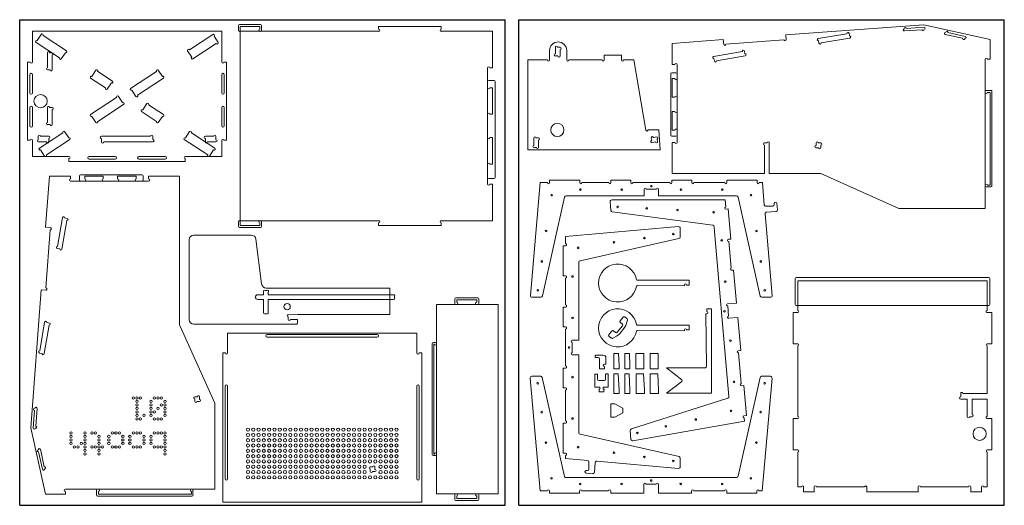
# Model space of a CAD drawing. Header units: millimetres. Extents: x 216 to 3309, y 98 to 1624.
import ezdxf

# ---------------------------------------------------------------- set-up
doc = ezdxf.new("R2010")
doc.units = ezdxf.units.MM
doc.layers.add('TOP-CUT-OUTSIDE_18MM', color=220, linetype='Continuous')

msp = doc.modelspace()

# ---------------------------------------------------------------- linework, layer by layer
at = {"color": 60, "linetype": 'Continuous', "lineweight": 0}
for p, q in [((907, 1608.6), (972.8, 1608.6)), ((271.6, 1558.1), (284.4, 1577.6)), ((749.6, 1529.3), (823.2, 1577.6)), ((903.7, 1590.6), (903.7, 1605.3)), ((972.8, 1587.3), (907, 1587.3)), ((976.2, 1605.3), (976.2, 1590.6)), ((341.6, 1504.2), (267.9, 1552.5)), ((289.9, 1574), (363.6, 1525.7)), ((834.1, 1548.9), (760.4, 1500.6)), ((826.9, 1572.1), (839.7, 1552.5)), ((359.9, 1520.1), (347.1, 1500.6)), ((756.8, 1506.2), (744, 1525.7)), ((455.8, 1465.2), (443, 1445.7)), ((508.1, 1430.9), (461.4, 1461.5)), ((646.2, 1461.5), (564.7, 1408)), ((664.6, 1445.7), (651.8, 1465.2)), ((2261.2, 1454), (2261.2, 1260.9)), ((2277.8, 1457.3), (2264.5, 1457.3)), ((2281.1, 1260.9), (2281.1, 1454)), ((439.3, 1440.1), (486, 1409.5)), ((491.6, 1405.8), (504.4, 1425.3)), ((586.7, 1386.6), (668.2, 1440.1)), ((1686.1, 1429.5), (1686.1, 1128.4)), ((1706.3, 1432.8), (1689.5, 1432.8)), ((1709.6, 1128.4), (1709.6, 1429.5)), ((568.3, 1402.5), (581.1, 1382.9)), ((3249.1, 1398.6), (3249.1, 1102)), ((3267, 1401.9), (3252.4, 1401.9)), ((3270.3, 1102), (3270.3, 1398.6)), ((520.9, 1379.3), (439.3, 1325.8)), ((539.2, 1363.4), (526.4, 1382.9)), ((461.4, 1304.4), (542.9, 1357.9)), ((599.5, 1335), (646.2, 1304.4)), ((616, 1360.1), (603.2, 1340.6)), ((668.2, 1325.8), (621.5, 1356.4)), ((443, 1320.2), (455.8, 1300.7)), ((651.8, 1300.7), (664.6, 1320.2)), ((352, 1268.5), (278.4, 1220.2)), ((370.4, 1252.7), (357.6, 1272.2)), ((737.2, 1252.7), (750, 1272.2)), ((755.6, 1268.5), (829.2, 1220.2)), ((300.4, 1198.8), (374, 1247.1)), ((807.2, 1198.8), (733.5, 1247.1)), ((2264.5, 1257.6), (2277.8, 1257.6)), ((282, 1214.6), (294.8, 1195.1)), ((825.6, 1214.6), (812.8, 1195.1)), ((404.5, 1120.3), (404.5, 1133.6)), ((407.9, 1136.9), (601, 1136.9)), ((601, 1117), (407.9, 1117)), ((604.3, 1133.6), (604.3, 1120.3)), ((1689.5, 1125.1), (1706.3, 1125.1)), ((3252.4, 1098.7), (3267, 1098.7)), ((972.8, 992.5), (907, 992.5)), ((903.7, 989.2), (903.7, 974.6)), ((907, 971.2), (972.8, 971.2)), ((976.2, 974.6), (976.2, 989.2)), ((2652.2, 728.9), (2652.2, 810.8)), ((2655.5, 814.1), (3260.3, 814.1)), ((3263.6, 810.8), (3263.6, 728.9)), ((987.1, 773.3), (992.7, 773.3)), ((964.1, 760), (982.4, 760)), ((982.4, 745), (964.1, 745)), ((982.4, 760), (982.4, 768.6)), ((982.4, 703.4), (982.4, 745)), ((997.4, 768.6), (997.4, 760)), ((997.4, 760), (1390.9, 760)), ((1390.9, 745), (997.4, 745)), ((997.4, 745), (997.4, 703.4)), ((1394.2, 756.7), (1394.2, 748.3)), ((1582.8, 746.8), (1582.8, 732.7)), ((1655.2, 750.1), (1586.1, 750.1)), ((1658.6, 732.7), (1658.6, 746.8)), ((1586.1, 729.3), (1655.2, 729.3)), ((3260.3, 725.5), (2655.5, 725.5)), ((994.1, 700), (985.7, 700)), ((1339.2, 635.1), (994.2, 635.1)), ((994.2, 626.1), (1339.2, 626.1)), ((1512.5, 606.1), (1512.5, 257.9)), ((1522.7, 609.4), (1515.8, 609.4)), ((1526, 257.9), (1526, 606.1)), ((1515.8, 254.5), (1522.7, 254.5)), ((457.5, 130.8), (457.5, 145.4)), ((460.8, 148.7), (757.5, 148.7)), ((757.5, 127.5), (460.8, 127.5)), ((760.8, 145.4), (760.8, 130.8)), ((1582.8, 117.1), (1582.8, 131.2)), ((1586.1, 134.6), (1655.2, 134.6)), ((1658.6, 131.2), (1658.6, 117.1)), ((1655.2, 113.8), (1586.1, 113.8))]:
    msp.add_line(p, q, dxfattribs=at)
at = {"color": 220, "linetype": 'Continuous', "lineweight": 0}
for p, q in [((851.3, 1587.9), (256.3, 1587.9)), ((256.3, 1587.9), (256.3, 1490.5)), ((851.3, 1490.5), (851.3, 1587.9)), ((971.2, 1602.3), (908.7, 1602.3)), ((908.7, 1602.3), (908.7, 977.5)), ((971.2, 1594), (971.2, 1602.3)), ((1343.8, 1587.3), (971.2, 1587.3)), ((1540.4, 1602.3), (1343.8, 1602.3)), ((1343.8, 1602.3), (1343.8, 1594)), ((1540.4, 1594), (1540.4, 1602.3)), ((1701.1, 1587.3), (1540.4, 1587.3)), ((1701.1, 1472.3), (1701.1, 1587.3)), ((3056.4, 1608), (2622.5, 1575.9)), ((3264.1, 1561.9), (3056.4, 1608)), ((2426.5, 1561.3), (2266.1, 1549.5)), ((2266.1, 1549.5), (2266.1, 1483)), ((2427.6, 1546.4), (2426.5, 1561.3)), ((2617, 1560.4), (2434.2, 1546.9)), ((2622.5, 1575.9), (2623.6, 1560.9)), ((3264.1, 1499.4), (3264.1, 1561.9)), ((1880.6, 1526.9), (1880.6, 1497.3)), ((1934.8, 1497.3), (1934.8, 1526.9)), ((249.6, 1490.5), (241.3, 1490.5)), ((241.3, 1490.5), (241.3, 1245.5)), ((866.3, 1490.5), (857.9, 1490.5)), ((866.3, 1245.5), (866.3, 1490.5)), ((1873.9, 1497.3), (1812.8, 1497.3)), ((1812.8, 1497.3), (1812.8, 1214.9)), ((2045.8, 1497.3), (1941.4, 1497.3)), ((2106.6, 1512.3), (2052.4, 1512.3)), ((2052.4, 1512.3), (2052.4, 1497.3)), ((2106.6, 1497.3), (2106.6, 1512.3)), ((2145.7, 1497.3), (2113.2, 1497.3)), ((2183.4, 1276.3), (2145.7, 1497.3)), ((3249.1, 1395.3), (3249.1, 1499.4)), ((3255.7, 1499.4), (3264.1, 1499.4)), ((1686.1, 1409.9), (1686.1, 1472.3)), ((1692.8, 1472.3), (1701.1, 1472.3)), ((2266.1, 1483), (2274.5, 1483)), ((2281.1, 1483), (2281.1, 1438.7)), ((2274.5, 1438.7), (2266.1, 1438.7)), ((2266.1, 1438.7), (2266.1, 1380.4)), ((1701.1, 1409.9), (1692.8, 1409.9)), ((1701.1, 1326.6), (1701.1, 1409.9)), ((3264.1, 1395.3), (3255.7, 1395.3)), ((3264.1, 1103.7), (3264.1, 1395.3)), ((2266.1, 1380.4), (2274.5, 1380.4)), ((2281.1, 1380.4), (2281.1, 1335.4)), ((2274.5, 1335.4), (2266.1, 1335.4)), ((2266.1, 1335.4), (2266.1, 1277.1)), ((1686.1, 1253.3), (1686.1, 1326.6)), ((1692.8, 1326.6), (1701.1, 1326.6)), ((2223.9, 1277.4), (2189.9, 1277.4)), ((2228.5, 1214.9), (2223.9, 1277.4)), ((2266.1, 1277.1), (2274.5, 1277.1)), ((2281.1, 1277.1), (2281.1, 1238.1)), ((241.3, 1245.5), (249.6, 1245.5)), ((256.3, 1245.5), (256.3, 1194.1)), ((851.3, 1194.1), (851.3, 1245.5)), ((857.9, 1245.5), (866.3, 1245.5)), ((1701.1, 1253.3), (1692.8, 1253.3)), ((1701.1, 1170), (1701.1, 1253.3)), ((2274.5, 1238.1), (2266.1, 1238.1)), ((2266.1, 1238.1), (2266.1, 1140.7)), ((1812.8, 1214.9), (2228.5, 1214.9)), ((2556, 1236.5), (2564.3, 1236.5)), ((2556, 1140.7), (2556, 1229.9)), ((2571, 1236.5), (2571, 1140.7)), ((256.3, 1194.1), (371.3, 1194.1)), ((371.3, 1187.4), (371.3, 1178)), ((371.3, 1178), (736.3, 1178)), ((736.3, 1194.1), (851.3, 1194.1)), ((736.3, 1178), (736.3, 1187.4)), ((1686.1, 1107.5), (1686.1, 1170)), ((1692.8, 1170), (1701.1, 1170)), ((309.9, 1132), (298, 971.6)), ((376.4, 1132), (309.9, 1132)), ((376.4, 1123.7), (376.4, 1132)), ((420.8, 1117), (376.4, 1117)), ((479.1, 1132), (420.8, 1132)), ((420.8, 1132), (420.8, 1123.7)), ((479.1, 1123.7), (479.1, 1132)), ((524.1, 1117), (479.1, 1117)), ((582.4, 1132), (524.1, 1132)), ((524.1, 1132), (524.1, 1123.7)), ((582.4, 1123.7), (582.4, 1132)), ((621.4, 1117), (582.4, 1117)), ((718.8, 1132), (621.4, 1132)), ((621.4, 1132), (621.4, 1123.7)), ((718.8, 665.3), (718.8, 1132)), ((1975.5, 1119.4), (1880.8, 1119.4)), ((1880.8, 1119.4), (1880.8, 1111.9)), ((1975.5, 1111.9), (1975.5, 1119.4)), ((2135.8, 1119.4), (2073.3, 1119.4)), ((2073.3, 1119.4), (2073.3, 1111.9)), ((2135.8, 1111.9), (2135.8, 1119.4)), ((2327.4, 1119.4), (2264.9, 1119.4)), ((2264.9, 1119.4), (2264.9, 1111.9)), ((2266.1, 1140.7), (2556, 1140.7)), ((2327.4, 1111.9), (2327.4, 1119.4)), ((2532.4, 1119.4), (2437.7, 1119.4)), ((2437.7, 1119.4), (2437.7, 1111.9)), ((2532.4, 1111.9), (2532.4, 1119.4)), ((2571, 1140.7), (2732.6, 1140.7)), ((2732.6, 1140.7), (2978.2, 1030.5)), ((1701.1, 1107.5), (1692.8, 1107.5)), ((1701.1, 992.5), (1701.1, 1107.5)), ((1851.6, 1111.9), (1820.6, 757.3)), ((1874.1, 1111.9), (1851.6, 1111.9)), ((2066.6, 1111.9), (1982.2, 1111.9)), ((2258.2, 1111.9), (2142.5, 1111.9)), ((2177.5, 1070.2), (2177.5, 1091)), ((2184.1, 1091), (2216.5, 1091)), ((2223.2, 1091), (2223.2, 1070.2)), ((2431, 1111.9), (2334, 1111.9)), ((2549.1, 1111.9), (2539.1, 1111.9)), ((2555.2, 1042.3), (2549.1, 1111.9)), ((3249.1, 1030.5), (3249.1, 1103.7)), ((3255.7, 1103.7), (3264.1, 1103.7)), ((1858.2, 756.1), (1927.6, 1066)), ((1932.5, 1070.2), (2177.5, 1070.2)), ((2071.2, 1052.3), (2073.6, 1024.6)), ((2432, 1057.7), (2076.1, 1057.7)), ((2223.2, 1070.2), (2468.2, 1070.2)), ((2434, 1035.3), (2432, 1057.7)), ((2473, 1066.6), (2542.6, 755.5)), ((2442.1, 1029.3), (2434.6, 1028.6)), ((2450.3, 934.9), (2442.1, 1029.3)), ((2582.3, 1038.5), (2559.3, 1038.5)), ((2561.4, 1018.8), (2592.9, 1021.6)), ((2586.5, 1046.8), (2586.5, 1042.7)), ((2596.6, 1026.1), (2594.8, 1047.2)), ((2978.2, 1030.5), (3249.1, 1030.5)), ((971.2, 992.5), (1343.8, 992.5)), ((1540.4, 992.5), (1701.1, 992.5)), ((2077.6, 1020.1), (2393.6, 978)), ((2580.1, 757.3), (2557.6, 1014.3)), ((298, 971.6), (313, 970.5)), ((312.5, 963.8), (299, 781)), ((908.7, 977.5), (971.2, 977.5)), ((971.2, 977.5), (971.2, 985.9)), ((1343.8, 985.9), (1343.8, 977.5)), ((1343.8, 977.5), (1540.4, 977.5)), ((1540.4, 977.5), (1540.4, 985.9)), ((1931.1, 942.8), (2285.7, 973.8)), ((2291.1, 968.8), (2291.1, 941.1)), ((2397.6, 973.5), (2400, 946.3)), ((748.7, 932.4), (748.7, 682.5)), ((943.7, 947.4), (763.7, 947.4)), ((976.1, 794), (958.6, 934.3)), ((1931.1, 920.3), (1931.1, 942.8)), ((2286.9, 936.1), (1977, 866.8)), ((2400, 946.3), (2439, 500.2)), ((2442.9, 934.3), (2450.3, 934.9)), ((1923.6, 818.9), (1923.6, 913.6)), ((1923.6, 913.6), (1931.1, 913.6)), ((2450.8, 843.5), (2443.4, 927.6)), ((1972.8, 861.9), (1972.8, 616.9)), ((2458.9, 837.5), (2451.4, 836.8)), ((2467.9, 733.7), (2458.9, 837.5)), ((1931.1, 818.9), (1923.6, 818.9)), ((1931.1, 727.7), (1931.1, 812.2)), ((2319.4, 805.4), (2156.2, 805.4)), ((2319.4, 790.4), (2319.4, 805.4)), ((283.5, 775.5), (251.4, 341.4)), ((298.5, 774.4), (283.5, 775.5)), ((1379.2, 780.8), (991, 780.8)), ((1379.2, 697.5), (1379.2, 780.8)), ((2156.4, 788.9), (2304.4, 787.9)), ((2304.4, 787.9), (2304.4, 790.4)), ((2311.1, 790.4), (2319.4, 790.4)), ((3255.3, 803.7), (2660.5, 803.7)), ((2660.5, 803.7), (2660.5, 710.5)), ((3255.3, 710.5), (3255.3, 803.7)), ((1651.9, 744.3), (1589.4, 744.3)), ((1589.4, 744.3), (1589.4, 736)), ((1651.9, 736), (1651.9, 744.3)), ((1825.5, 751.9), (1853.3, 751.9)), ((2547.4, 751.9), (2575.1, 751.9)), ((1589.4, 729.3), (1526, 729.3)), ((1526, 729.3), (1526, 604.4)), ((1719.8, 729.3), (1651.9, 729.3)), ((1719.8, 134.6), (1719.8, 729.3)), ((1923.6, 658.6), (1923.6, 721.1)), ((1923.6, 721.1), (1931.1, 721.1)), ((2389.2, 715.3), (2374.2, 715.3)), ((2374.2, 715.3), (2374.2, 706.9)), ((2389.2, 450.6), (2389.2, 715.3)), ((2439.7, 731.3), (2467.9, 733.7)), ((2443.1, 692.4), (2440.3, 724.6)), ((1059.9, 697.2), (1089, 697.5)), ((1059.9, 682.5), (1059.9, 690.5)), ((1089, 682.5), (1066.6, 682.5)), ((1089, 697.5), (1379.2, 697.5)), ((1089, 670), (1089, 682.5)), ((2374.2, 700.3), (2371.7, 700.3)), ((2371.7, 700.3), (2373.2, 534)), ((2471.9, 688.2), (2443.7, 685.7)), ((2481, 584.4), (2471.9, 688.2)), ((2660.5, 703.9), (2645.5, 703.9)), ((2645.5, 703.9), (2645.5, 605.6)), ((3270.3, 703.9), (3255.3, 703.9)), ((3270.3, 605.6), (3270.3, 703.9)), ((829.1, 419.6), (718.8, 665.3)), ((763.7, 667.5), (1086.5, 667.5)), ((1931.1, 658.6), (1923.6, 658.6)), ((1931.1, 536.2), (1931.1, 651.9)), ((2319.4, 664.4), (2156.2, 664.4)), ((2319.4, 649.4), (2319.4, 664.4)), ((869.2, 639.4), (869.2, 576.9)), ((1464.2, 639.4), (869.2, 639.4)), ((1464.2, 576.9), (1464.2, 639.4)), ((2156.4, 647.9), (2304.4, 646.9)), ((2304.4, 646.9), (2304.4, 649.4)), ((2311.1, 649.4), (2319.4, 649.4)), ((1519.4, 604.4), (1517.5, 604.4)), ((1517.5, 604.4), (1517.5, 259.5)), ((1972.8, 616.9), (1951.9, 616.9)), ((1951.9, 610.2), (1951.9, 577.8)), ((2645.5, 605.6), (2660.5, 605.6)), ((2660.5, 598.9), (2660.5, 377.3)), ((3255.3, 605.6), (3270.3, 605.6)), ((3255.3, 449.9), (3255.3, 598.9)), ((862.5, 576.9), (854.2, 576.9)), ((854.2, 576.9), (854.2, 107.8)), ((1479.2, 576.9), (1470.8, 576.9)), ((1479.2, 107.8), (1479.2, 576.9)), ((1951.9, 571.2), (1972.8, 571.2)), ((1972.8, 571.2), (1972.8, 326.2)), ((2024.4, 564.1), (2024.4, 568.2)), ((2026.1, 569.9), (2049.4, 569.9)), ((2033.8, 562.4), (2026.1, 562.4)), ((2037.5, 526.6), (2037.5, 558.6)), ((2057.8, 561.6), (2057.8, 541.6)), ((2082.7, 575.3), (2082.7, 526.6)), ((2097.4, 575.3), (2082.7, 575.3)), ((2098.9, 536.6), (2097.4, 575.3)), ((2117, 575.3), (2117, 526.6)), ((2131.7, 575.3), (2117, 575.3)), ((2133.2, 536.6), (2131.7, 575.3)), ((2151.8, 575.3), (2151.8, 526.6)), ((2176.4, 575.3), (2151.8, 575.3)), ((2177.3, 536.6), (2176.4, 575.3)), ((2196.8, 575.3), (2196.8, 526.6)), ((2221.4, 575.3), (2196.8, 575.3)), ((2222.3, 536.6), (2221.4, 575.3)), ((2473.5, 583.8), (2481, 584.4)), ((2482.6, 480.5), (2474.1, 577.1)), ((1923.6, 467), (1923.6, 529.5)), ((1923.6, 529.5), (1931.1, 529.5)), ((2052.8, 526.6), (2037.5, 526.6)), ((2053.1, 534.1), (2052.8, 526.6)), ((2057.8, 541.6), (2053.3, 541.6)), ((2082.7, 526.6), (2098.9, 526.6)), ((2098.9, 526.6), (2098.9, 536.6)), ((2117, 526.6), (2133.2, 526.6)), ((2133.2, 526.6), (2133.2, 536.6)), ((2151.8, 526.6), (2177.3, 526.6)), ((2177.3, 526.6), (2177.3, 536.6)), ((2196.8, 526.6), (2222.3, 526.6)), ((2222.3, 526.6), (2222.3, 536.6)), ((2369, 529.8), (2248.2, 529.8)), ((2248.2, 529.8), (2296, 492.9)), ((1851.1, 143.6), (1820, 498.1)), ((1825, 503.6), (1852.8, 503.6)), ((1857.6, 499.9), (1927.2, 188.9)), ((2023.3, 509), (2023.3, 469.5)), ((2030, 510.6), (2025, 510.6)), ((2031.6, 494.1), (2031.6, 509)), ((2056.6, 509.5), (2056.6, 494.1)), ((2063.3, 511.2), (2058.3, 511.2)), ((2065, 469.5), (2065, 509.5)), ((2082.7, 511.2), (2082.7, 449.9)), ((2096.6, 511.2), (2082.7, 511.2)), ((2098.9, 459.9), (2096.6, 511.2)), ((2117, 511.2), (2117, 449.9)), ((2130.8, 511.2), (2117, 511.2)), ((2133.2, 459.9), (2130.8, 511.2)), ((2152.5, 511.2), (2152.5, 449.9)), ((2176.3, 511.2), (2152.5, 511.2)), ((2178.8, 459.9), (2176.3, 511.2)), ((2196.8, 511.2), (2196.8, 449.9)), ((2220.6, 511.2), (2196.8, 511.2)), ((2223.1, 459.9), (2220.6, 511.2)), ((2439, 500.2), (2444.3, 439.9)), ((2472.6, 189.4), (2541.9, 499.4)), ((2546.8, 503.6), (2574.6, 503.6)), ((2579.6, 498.1), (2548.5, 143.6)), ((1931.1, 467), (1923.6, 467)), ((2023.3, 469.5), (2036.1, 469.5)), ((2052.9, 490.3), (2035.4, 490.3)), ((2052.2, 469.5), (2065, 469.5)), ((2296, 487.5), (2248.2, 450.6)), ((2490.6, 474.5), (2483.2, 473.9)), ((2498.9, 380.2), (2490.6, 474.5)), ((1931.1, 363.4), (1931.1, 460.3)), ((2036.6, 454.5), (2036.2, 462.8)), ((2036.6, 454.5), (2051.6, 454.5)), ((2051.6, 454.5), (2052.1, 462.8)), ((2082.7, 449.9), (2098.9, 449.9)), ((2098.9, 449.9), (2098.9, 459.9)), ((2117, 449.9), (2133.2, 449.9)), ((2133.2, 449.9), (2133.2, 459.9)), ((2440.6, 434.6), (2137.9, 338.5)), ((2152.5, 449.9), (2178.8, 449.9)), ((2178.8, 449.9), (2178.8, 459.9)), ((2196.8, 449.9), (2223.1, 449.9)), ((2223.1, 449.9), (2223.1, 459.9)), ((2248.2, 450.6), (2389.2, 450.6)), ((3172, 438.8), (3172, 449.9)), ((3178.6, 449.9), (3255.3, 449.9)), ((829.1, 148.7), (829.1, 419.6)), ((2073.7, 375.4), (2073.7, 417.1)), ((2073.7, 417.1), (2085.3, 417.1)), ((2085.3, 417.1), (2111.2, 403.7)), ((2111.2, 403.7), (2111.2, 388.7)), ((3192.8, 432.2), (3172, 432.2)), ((3192.8, 376.4), (3192.8, 432.2)), ((3255.3, 432.2), (3207.8, 432.2)), ((3207.8, 432.2), (3207.8, 383.1)), ((3255.3, 377.3), (3255.3, 432.2)), ((2085.3, 375.4), (2073.7, 375.4)), ((2111.2, 388.7), (2085.3, 375.4)), ((2491.4, 379.5), (2498.9, 380.2)), ((2492.9, 362.9), (2492, 372.9)), ((3207.8, 376.4), (3199.5, 376.4)), ((251.4, 341.4), (297.5, 133.7)), ((1923.6, 262), (1923.6, 356.7)), ((1923.6, 356.7), (1931.1, 356.7)), ((2142.4, 301.1), (2492.9, 362.9)), ((2660.5, 370.7), (2645.5, 370.7)), ((2645.5, 370.7), (2645.5, 272.4)), ((3270.3, 370.7), (3255.3, 370.7)), ((3270.3, 272.4), (3270.3, 370.7)), ((1976.4, 321.4), (2287.5, 251.8)), ((2134.1, 333.2), (2136.5, 305.5)), ((1517.5, 259.5), (1519.4, 259.5)), ((1526, 259.5), (1526, 134.6)), ((1931.1, 262), (1923.6, 262)), ((1931.1, 245.3), (1931.1, 255.3)), ((2645.5, 272.4), (2660.5, 272.4)), ((2660.5, 265.7), (2660.5, 155.9)), ((3255.3, 272.4), (3270.3, 272.4)), ((3255.3, 155.9), (3255.3, 265.7)), ((2000.6, 239.2), (1931.1, 245.3)), ((2004.4, 212.1), (2004.4, 235.1)), ((2024.2, 233), (2021.4, 201.5)), ((2285.7, 214.3), (2028.7, 236.8)), ((2291.1, 247), (2291.1, 219.3)), ((2016.9, 197.7), (1995.8, 199.6)), ((1996.1, 207.9), (2000.3, 207.9)), ((1932, 185.2), (2467.6, 185.2)), ((2176.9, 164.4), (2176.9, 136.1)), ((2216, 164.4), (2183.6, 164.4)), ((2222.7, 136.1), (2222.7, 164.4)), ((2660.5, 155.9), (2672.2, 155.9)), ((2678.8, 155.9), (2678.8, 140.7)), ((2712.2, 140.7), (2712.2, 155.9)), ((2718.8, 155.9), (2870.4, 155.9)), ((2877.1, 155.9), (2877.1, 140.7)), ((3038.7, 140.7), (3038.7, 155.9)), ((3045.4, 155.9), (3197, 155.9)), ((3203.6, 155.9), (3203.6, 140.7)), ((3236.9, 140.7), (3236.9, 155.9)), ((3243.6, 155.9), (3255.3, 155.9)), ((297.5, 133.7), (360, 133.7)), ((360, 148.7), (464.2, 148.7)), ((360, 133.7), (360, 142)), ((464.2, 142), (464.2, 133.7)), ((464.2, 133.7), (755.8, 133.7)), ((755.8, 148.7), (829.1, 148.7)), ((755.8, 133.7), (755.8, 142)), ((1526, 134.6), (1589.4, 134.6)), ((1589.4, 127.9), (1589.4, 119.6)), ((1651.9, 134.6), (1719.8, 134.6)), ((1651.9, 119.6), (1651.9, 127.9)), ((1873.6, 143.6), (1851.1, 143.6)), ((1880.2, 136.1), (1880.2, 143.6)), ((1975, 136.1), (1880.2, 136.1)), ((1975, 143.6), (1975, 136.1)), ((2066.1, 143.6), (1981.6, 143.6)), ((2072.8, 136.1), (2072.8, 143.6)), ((2176.9, 136.1), (2072.8, 136.1)), ((2326.8, 136.1), (2222.7, 136.1)), ((2326.8, 143.6), (2326.8, 136.1)), ((2430.4, 143.6), (2333.5, 143.6)), ((2437.1, 136.1), (2437.1, 143.6)), ((2531.9, 136.1), (2437.1, 136.1)), ((2531.9, 143.6), (2531.9, 136.1)), ((2548.5, 143.6), (2538.5, 143.6)), ((2678.8, 140.7), (2712.2, 140.7)), ((2877.1, 140.7), (3038.7, 140.7)), ((3203.6, 140.7), (3236.9, 140.7)), ((854.2, 107.8), (1479.2, 107.8)), ((1589.4, 119.6), (1651.9, 119.6))]:
    msp.add_line(p, q, dxfattribs=at)
at = {"color": 1, "linetype": 'Continuous', "lineweight": 0}
for p, q in [((2814.7, 1579.9), (2724.4, 1564.5)), ((2822.7, 1572.8), (2821.3, 1581)), ((2994.7, 1595.9), (2994.7, 1595)), ((2995.2, 1588.4), (3050.9, 1592.5)), ((3057, 1600.5), (3001.3, 1596.4)), ((3057.5, 1593), (3057.5, 1593.8)), ((3123.6, 1577.7), (3178.1, 1565.6)), ((3125.3, 1585), (3125.1, 1584.2)), ((3186.3, 1571.5), (3131.8, 1583.6)), ((2725.5, 1557.9), (2726.9, 1549.7)), ((2733.5, 1550.8), (2816.4, 1564.9)), ((2816.4, 1564.9), (2823.8, 1566.2)), ((3184.6, 1564.1), (3184.8, 1565)), ((303.8, 1520.1), (303.8, 1472.6)), ((318.8, 1520.1), (310.5, 1520.1)), ((1898.9, 1537.3), (1898.9, 1516.4)), ((1913.9, 1537.3), (1905.5, 1537.3)), ((1913.9, 1509.8), (1913.9, 1530.6)), ((2486.3, 1523.8), (2395.9, 1508.4)), ((2494.2, 1516.7), (2492.8, 1524.9)), ((318.8, 1466), (318.8, 1513.5)), ((1898.9, 1509.8), (1907.2, 1509.8)), ((2397.1, 1501.8), (2398.5, 1493.6)), ((2405, 1494.7), (2495.4, 1510.2)), ((303.8, 1466), (312.1, 1466)), ((248.8, 1393.3), (248.8, 1451.6)), ((256.3, 1451.6), (256.3, 1393.3)), ((851.3, 1393.3), (851.3, 1451.6)), ((858.8, 1451.6), (858.8, 1393.3)), ((248.8, 1289.9), (248.8, 1348.3)), ((256.3, 1348.3), (256.3, 1289.9)), ((303.8, 1348.3), (303.8, 1300.8)), ((318.8, 1348.3), (310.5, 1348.3)), ((318.8, 1294.1), (318.8, 1341.6)), ((851.3, 1289.9), (851.3, 1348.3)), ((858.8, 1348.3), (858.8, 1289.9)), ((303.8, 1294.1), (312.1, 1294.1)), ((274.6, 1246.4), (274.6, 1257.5)), ((301.3, 1239.7), (274.6, 1239.7)), ((281.3, 1257.5), (308, 1257.5)), ((308, 1250.9), (308, 1239.7)), ((627.1, 1257.5), (473, 1257.5)), ((473, 1250), (473, 1239.7)), ((480.5, 1239.7), (634.6, 1239.7)), ((634.6, 1247.2), (634.6, 1257.5)), ((826.3, 1257.5), (799.6, 1257.5)), ((799.6, 1250.9), (799.6, 1239.7)), ((806.3, 1239.7), (832.9, 1239.7)), ((832.9, 1246.4), (832.9, 1257.5)), ((1831.1, 1252.4), (1831.1, 1229.1)), ((1846.1, 1252.4), (1837.8, 1252.4)), ((1846.1, 1222.4), (1846.1, 1245.7)), ((2201.5, 1244.5), (2200.1, 1252.7)), ((2213.3, 1239.7), (2202.6, 1237.9)), ((2206.7, 1253.8), (2217.3, 1255.6)), ((2218.4, 1249), (2219.8, 1240.8)), ((1831.1, 1222.4), (1839.5, 1222.4)), ((2717.7, 1236.5), (2717.7, 1228.2)), ((2717.7, 1221.5), (2726, 1221.5)), ((2732.6, 1236.5), (2724.3, 1236.5)), ((2732.6, 1221.5), (2732.6, 1229.9)), ((434.4, 1194.1), (516.6, 1194.1)), ((516.6, 1185.5), (434.4, 1185.5)), ((591.2, 1194.1), (673.4, 1194.1)), ((673.4, 1185.5), (591.2, 1185.5)), ((335.6, 911.8), (351, 1002.1)), ((364.6, 993), (349.2, 902.7)), ((357.6, 1001), (365.8, 999.6)), ((342.7, 903.8), (334.4, 905.2)), ((2112.2, 689.5), (2102.7, 677.9)), ((2124.7, 684.1), (2117.5, 690)), ((279.5, 583.2), (294.9, 673.5)), ((308.6, 664.5), (294.4, 581.5)), ((301.5, 672.4), (309.7, 671)), ((2110.1, 662.2), (2093.5, 641.8)), ((2102.5, 639.5), (2114.2, 653.8)), ((2103.3, 672.6), (2109.6, 667.5)), ((2121.5, 666.9), (2125.9, 680)), ((2076.6, 645.9), (2067.2, 634.4)), ((2067.7, 629.1), (2074.9, 623.2)), ((2079.1, 622.9), (2091.1, 629.8)), ((2088.2, 641.3), (2081.9, 646.5)), ((286.6, 575.2), (278.4, 576.6)), ((294.4, 581.5), (293.2, 574.1)), ((861.7, 472.8), (861.7, 181.1)), ((869.2, 181.1), (869.2, 472.8)), ((1464.2, 472.8), (1464.2, 181.1)), ((1471.7, 181.1), (1471.7, 472.8)), ((774.6, 439.6), (766.3, 439.6)), ((781.3, 431.2), (781.3, 439.6)), ((264.3, 403.1), (263.5, 403.2)), ((266.8, 347), (271, 402.6)), ((766.3, 432.9), (766.3, 424.6)), ((772.9, 424.6), (781.3, 424.6)), ((263, 396.5), (258.9, 340.9)), ((265.5, 340.4), (266.3, 340.3)), ((275.2, 272.7), (274.4, 272.5)), ((275.8, 266), (287.9, 211.5)), ((293.8, 219.7), (281.7, 274.2)), ((1325.8, 219.4), (1317.4, 219.4)), ((1332.4, 211.1), (1332.4, 219.4)), ((294.4, 213), (295.2, 213.1)), ((1317.4, 212.8), (1317.4, 204.4)), ((1324.1, 204.4), (1332.4, 204.4))]:
    msp.add_line(p, q, dxfattribs=at)
for centre, radius in [((282.2, 1368), 20.8), ((1905.2, 1277.4), 20.8), ((1056.5, 722.3), 10), ((573.5, 435.8), 3.75), ((584.5, 435.8), 3.75), ((595.5, 435.8), 3.75), ((639.5, 435.8), 3.75), ((650.5, 435.8), 3.75), ((661.5, 435.8), 3.75), ((584.5, 424.8), 3.75), ((584.5, 413.8), 3.75), ((584.5, 402.8), 3.75), ((628.5, 424.8), 3.75), ((628.5, 413.8), 3.75), ((628.5, 402.8), 3.75), ((650.5, 402.8), 3.75), ((661.5, 413.8), 3.75), ((672.5, 424.8), 3.75), ((672.5, 413.8), 3.75), ((672.5, 402.8), 3.75), ((584.5, 391.8), 3.75), ((584.5, 380.8), 3.75), ((584.5, 369.8), 3.75), ((595.5, 369.8), 3.75), ((606.5, 380.8), 3.75), ((628.5, 391.8), 3.75), ((628.5, 380.8), 3.75), ((639.5, 391.8), 3.75), ((639.5, 369.8), 3.75), ((650.5, 369.8), 3.75), ((661.5, 369.8), 3.75), ((672.5, 391.8), 3.75), ((672.5, 380.8), 3.75), ((3231.5, 322.9), 20.8), ((377.2, 325.8), 3.75), ((377.2, 314.8), 3.75), ((421.2, 325.8), 3.75), ((421.2, 314.8), 3.75), ((443.2, 325.8), 3.75), ((454.2, 325.8), 3.75), ((465.2, 314.8), 3.75), ((496.5, 314.8), 3.75), ((507.5, 325.8), 3.75), ((518.5, 325.8), 3.75), ((529.5, 325.8), 3.75), ((540.5, 314.8), 3.75), ((562.5, 314.8), 3.75), ((573.5, 325.8), 3.75), ((584.5, 325.8), 3.75), ((595.5, 325.8), 3.75), ((606.5, 314.8), 3.75), ((628.5, 314.8), 3.75), ((639.5, 325.8), 3.75), ((650.5, 325.8), 3.75), ((661.5, 325.8), 3.75), ((672.5, 325.8), 3.75), ((672.5, 314.8), 3.75), ((377.2, 303.8), 3.75), ((377.2, 292.8), 3.75), ((388.2, 281.8), 3.75), ((399.2, 281.8), 3.75), ((410.2, 292.8), 3.75), ((421.2, 303.8), 3.75), ((421.2, 292.8), 3.75), ((421.2, 281.8), 3.75), ((443.2, 281.8), 3.75), ((454.2, 281.8), 3.75), ((465.2, 303.8), 3.75), ((465.2, 292.8), 3.75), ((465.2, 281.8), 3.75), ((476.2, 281.8), 3.75), ((496.5, 303.8), 3.75), ((496.5, 292.8), 3.75), ((507.5, 281.8), 3.75), ((518.5, 281.8), 3.75), ((529.5, 281.8), 3.75), ((540.5, 303.8), 3.75), ((540.5, 292.8), 3.75), ((562.5, 303.8), 3.75), ((562.5, 292.8), 3.75), ((573.5, 281.8), 3.75), ((584.5, 281.8), 3.75), ((595.5, 281.8), 3.75), ((606.5, 303.8), 3.75), ((606.5, 292.8), 3.75), ((628.5, 303.8), 3.75), ((628.5, 292.8), 3.75), ((639.5, 281.8), 3.75), ((650.5, 281.8), 3.75), ((661.5, 281.8), 3.75), ((672.5, 303.8), 3.75), ((672.5, 292.8), 3.75), ((672.5, 281.8), 3.75), ((421.2, 270.8), 3.75), ((421.2, 259.8), 3.75), ((465.2, 270.8), 3.75), ((465.2, 259.8), 3.75), ((672.5, 270.8), 3.75), ((672.5, 259.8), 3.75)]:
    msp.add_circle(centre, radius, dxfattribs=at)
at = {"color": 220, "linetype": 'Continuous', "lineweight": 0}
for centre in [(1977.4, 1090.1), (2107.3, 1090.1), (2200.3, 1101), (2293.3, 1090.1), (2423.3, 1090.1), (1887.4, 1072.6), (2513.3, 1072.6), (2094.4, 1035.8), (2185.9, 1031.2), (2282.6, 1026.3), (2396, 1018.7), (1869.9, 960.2), (2530.8, 960.2), (2178.6, 937.9), (2269.4, 950.4), (2421.3, 930.5), (1970.4, 907), (2082.8, 924.5), (1856.5, 864.4), (2544.2, 864.4), (1952.9, 817), (1844, 773.5), (2432.6, 801), (2556.7, 773.5), (1952.9, 687), (2430.1, 707.5), (1941.9, 594), (2448.9, 615.8), (1952.9, 501), (1843.5, 481.9), (2460.2, 486.3), (2556.1, 481.9), (1856, 391.1), (1952.9, 371.1), (2450.6, 395.1), (2543.6, 391.1), (2245.9, 346.2), (2340.2, 367.8), (2156.5, 325.8), (1869.3, 295.2), (1970.4, 281.1), (2530.3, 295.2), (2082.8, 263.6), (2178.6, 250.2), (2269.4, 237.7), (1886.8, 182.9), (1976.8, 165.4), (2106.8, 165.4), (2199.8, 176.1), (2292.8, 165.4), (2422.8, 165.4), (2512.8, 182.9)]:
    msp.add_circle(centre, 2.5, dxfattribs=at)
at = {"color": 60, "linetype": 'Continuous', "lineweight": 0}
for centre in [(933.4, 336.1), (950, 336.1), (966.7, 336.1), (983.3, 336.1), (1000, 336.1), (1016.7, 336.1), (1033.3, 336.1), (1050, 336.1), (1066.7, 336.1), (1083.3, 336.1), (1100, 336.1), (1116.7, 336.1), (1133.3, 336.1), (1150, 336.1), (1166.7, 336.1), (1183.3, 336.1), (1200, 336.1), (1216.7, 336.1), (1233.3, 336.1), (1250, 336.1), (1266.7, 336.1), (1283.3, 336.1), (1300, 336.1), (1316.7, 336.1), (1333.3, 336.1), (1350, 336.1), (1366.7, 336.1), (1383.3, 336.1), (1400, 336.1), (933.4, 319.4), (950, 319.4), (966.7, 319.4), (983.3, 319.4), (1000, 319.4), (1016.7, 319.4), (1033.3, 319.4), (1050, 319.4), (1066.7, 319.4), (1083.3, 319.4), (1100, 319.4), (1116.7, 319.4), (1133.3, 319.4), (1150, 319.4), (1166.7, 319.4), (1183.3, 319.4), (1200, 319.4), (1216.7, 319.4), (1233.3, 319.4), (1250, 319.4), (1266.7, 319.4), (1283.3, 319.4), (1300, 319.4), (1316.7, 319.4), (1333.3, 319.4), (1350, 319.4), (1366.7, 319.4), (1383.3, 319.4), (1400, 319.4), (933.4, 302.8), (933.4, 286.1), (950, 302.8), (950, 286.1), (966.7, 302.8), (966.7, 286.1), (983.3, 302.8), (983.3, 286.1), (1000, 302.8), (1000, 286.1), (1016.7, 302.8), (1016.7, 286.1), (1033.3, 302.8), (1033.3, 286.1), (1050, 302.8), (1050, 286.1), (1066.7, 302.8), (1066.7, 286.1), (1083.3, 302.8), (1083.3, 286.1), (1100, 302.8), (1100, 286.1), (1116.7, 302.8), (1116.7, 286.1), (1133.3, 302.8), (1133.3, 286.1), (1150, 302.8), (1150, 286.1), (1166.7, 302.8), (1166.7, 286.1), (1183.3, 302.8), (1183.3, 286.1), (1200, 302.8), (1200, 286.1), (1216.7, 302.8), (1216.7, 286.1), (1233.3, 302.8), (1233.3, 286.1), (1250, 302.8), (1250, 286.1), (1266.7, 302.8), (1266.7, 286.1), (1283.3, 302.8), (1283.3, 286.1), (1300, 302.8), (1300, 286.1), (1316.7, 302.8), (1316.7, 286.1), (1333.3, 302.8), (1333.3, 286.1), (1350, 302.8), (1350, 286.1), (1366.7, 302.8), (1366.7, 286.1), (1383.3, 302.8), (1383.3, 286.1), (1400, 302.8), (1400, 286.1), (933.4, 269.4), (933.4, 252.8), (950, 269.4), (950, 252.8), (966.7, 269.4), (966.7, 252.8), (983.3, 269.4), (983.3, 252.8), (1000, 269.4), (1000, 252.8), (1016.7, 269.4), (1016.7, 252.8), (1033.3, 269.4), (1033.3, 252.8), (1050, 269.4), (1050, 252.8), (1066.7, 269.4), (1066.7, 252.8), (1083.3, 269.4), (1083.3, 252.8), (1100, 269.4), (1100, 252.8), (1116.7, 269.4), (1116.7, 252.8), (1133.3, 269.4), (1133.3, 252.8), (1150, 269.4), (1150, 252.8), (1166.7, 269.4), (1166.7, 252.8), (1183.3, 269.4), (1183.3, 252.8), (1200, 269.4), (1200, 252.8), (1216.7, 269.4), (1216.7, 252.8), (1233.3, 269.4), (1233.3, 252.8), (1250, 269.4), (1250, 252.8), (1266.7, 269.4), (1266.7, 252.8), (1283.3, 269.4), (1283.3, 252.8), (1300, 269.4), (1300, 252.8), (1316.7, 269.4), (1316.7, 252.8), (1333.3, 269.4), (1333.3, 252.8), (1350, 269.4), (1350, 252.8), (1366.7, 269.4), (1366.7, 252.8), (1383.3, 269.4), (1383.3, 252.8), (1400, 269.4), (1400, 252.8), (933.4, 236.1), (933.4, 219.4), (950, 236.1), (950, 219.4), (966.7, 236.1), (966.7, 219.4), (983.3, 236.1), (983.3, 219.4), (1000, 236.1), (1000, 219.4), (1016.7, 236.1), (1016.7, 219.4), (1033.3, 236.1), (1033.3, 219.4), (1050, 236.1), (1050, 219.4), (1066.7, 236.1), (1066.7, 219.4), (1083.3, 236.1), (1083.3, 219.4), (1100, 236.1), (1100, 219.4), (1116.7, 236.1), (1116.7, 219.4), (1133.3, 236.1), (1133.3, 219.4), (1150, 236.1), (1150, 219.4), (1166.7, 236.1), (1166.7, 219.4), (1183.3, 236.1), (1183.3, 219.4), (1200, 236.1), (1200, 219.4), (1216.7, 236.1), (1216.7, 219.4), (1233.3, 236.1), (1233.3, 219.4), (1250, 236.1), (1250, 219.4), (1266.7, 236.1), (1266.7, 219.4), (1283.3, 236.1), (1283.3, 219.4), (1300, 236.1), (1300, 219.4), (1316.7, 236.1), (1333.3, 236.1), (1350, 236.1), (1350, 219.4), (1366.7, 236.1), (1366.7, 219.4), (1383.3, 236.1), (1383.3, 219.4), (1400, 236.1), (1400, 219.4), (933.4, 202.8), (933.4, 186.1), (950, 202.8), (950, 186.1), (966.7, 202.8), (966.7, 186.1), (983.3, 202.8), (983.3, 186.1), (1000, 202.8), (1000, 186.1), (1016.7, 202.8), (1016.7, 186.1), (1033.3, 202.8), (1033.3, 186.1), (1050, 202.8), (1050, 186.1), (1066.7, 202.8), (1066.7, 186.1), (1083.3, 202.8), (1083.3, 186.1), (1100, 202.8), (1100, 186.1), (1116.7, 202.8), (1116.7, 186.1), (1133.3, 202.8), (1133.3, 186.1), (1150, 202.8), (1150, 186.1), (1166.7, 202.8), (1166.7, 186.1), (1183.3, 202.8), (1183.3, 186.1), (1200, 202.8), (1200, 186.1), (1216.7, 202.8), (1216.7, 186.1), (1233.3, 202.8), (1233.3, 186.1), (1250, 202.8), (1250, 186.1), (1266.7, 202.8), (1266.7, 186.1), (1283.3, 202.8), (1283.3, 186.1), (1300, 202.8), (1300, 186.1), (1316.7, 186.1), (1333.3, 186.1), (1350, 202.8), (1350, 186.1), (1366.7, 202.8), (1366.7, 186.1), (1383.3, 202.8), (1383.3, 186.1), (1400, 202.8), (1400, 186.1)]:
    msp.add_circle(centre, 5, dxfattribs=at)
for centre, radius, start, end in [((907, 1605.3), 3.33, 90, 180), ((972.8, 1605.3), 3.33, 0, 90), ((287.1, 1575.8), 3.33, 326.735, 146.735), ((825, 1574.8), 3.33, 303.265, 123.265), ((907, 1590.6), 3.33, 180, 270), ((972.8, 1590.6), 3.33, 270, 360), ((269.7, 1555.3), 3.33, 56.735, 236.735), ((836.9, 1550.7), 3.33, 213.265, 33.265), ((361.8, 1522.9), 3.33, 236.735, 56.735), ((746.8, 1527.5), 3.33, 33.265, 213.265), ((344.3, 1502.4), 3.33, 146.735, 326.735), ((758.6, 1503.4), 3.33, 123.265, 303.265), ((458.6, 1463.3), 3.33, 326.735, 146.735), ((649, 1463.3), 3.33, 33.265, 213.265), ((2264.5, 1454), 3.33, 90, 180), ((2277.8, 1454), 3.33, 0, 90), ((441.2, 1442.9), 3.33, 56.735, 236.735), ((506.2, 1428.1), 3.33, 236.735, 56.735), ((666.4, 1442.9), 3.33, 303.265, 123.265), ((1689.5, 1429.5), 3.33, 90, 180), ((1706.3, 1429.5), 3.33, 360, 90), ((488.8, 1407.6), 3.33, 146.735, 326.735), ((566.5, 1405.2), 3.33, 123.265, 303.265), ((3252.4, 1398.6), 3.33, 90, 180), ((3267, 1398.6), 3.33, 0, 90), ((523.7, 1381.1), 3.33, 33.265, 213.265), ((541.1, 1360.7), 3.33, 303.265, 123.265), ((583.9, 1384.8), 3.33, 213.265, 33.265), ((618.8, 1358.3), 3.33, 326.735, 146.735), ((601.3, 1337.8), 3.33, 56.735, 236.735), ((441.2, 1323), 3.33, 123.265, 303.265), ((458.6, 1302.6), 3.33, 213.265, 33.265), ((649, 1302.6), 3.33, 146.735, 326.735), ((666.4, 1323), 3.33, 236.735, 56.735), ((354.8, 1270.3), 3.33, 33.265, 213.265), ((752.8, 1270.3), 3.33, 326.735, 146.735), ((372.2, 1249.9), 3.33, 303.265, 123.265), ((735.4, 1249.9), 3.33, 56.735, 236.735), ((2264.5, 1260.9), 3.33, 180, 270), ((2277.8, 1260.9), 3.33, 270, 0), ((280.2, 1217.4), 3.33, 123.265, 303.265), ((827.4, 1217.4), 3.33, 236.735, 56.735), ((297.6, 1197), 3.33, 213.265, 33.265), ((810, 1197), 3.33, 146.735, 326.735), ((407.9, 1133.6), 3.33, 90, 180), ((407.9, 1120.3), 3.33, 180, 270), ((601, 1133.6), 3.33, 0, 90), ((601, 1120.3), 3.33, 270, 0), ((1689.5, 1128.4), 3.33, 180, 270), ((1706.3, 1128.4), 3.33, 270, 0), ((3252.4, 1102), 3.33, 180, 270), ((3267, 1102), 3.33, 270, 0), ((907, 989.2), 3.33, 90, 180), ((972.8, 989.2), 3.33, 0, 90), ((907, 974.6), 3.33, 180, 270), ((972.8, 974.6), 3.33, 270, 0), ((2655.5, 810.8), 3.33, 90, 180), ((3260.3, 810.8), 3.33, 0, 90), ((984.8, 771), 3.33, 45, 225), ((995.1, 771), 3.33, 315, 135), ((964.1, 752.5), 7.5, 90, 270), ((1390.9, 756.7), 3.33, 0, 90), ((1390.9, 748.3), 3.33, 270, 0), ((1586.1, 746.8), 3.33, 90, 180), ((1655.2, 746.8), 3.33, 0, 90), ((1586.1, 732.7), 3.33, 180, 270), ((1655.2, 732.7), 3.33, 270, 0), ((2655.5, 728.9), 3.33, 180, 270), ((3260.3, 728.9), 3.33, 270, 360), ((985.7, 703.4), 3.33, 180, 270), ((994.1, 703.4), 3.33, 270, 360), ((994.2, 630.6), 4.5, 90, 270), ((1339.2, 630.6), 4.5, 270, 90), ((1515.8, 606.1), 3.33, 90, 180), ((1522.7, 606.1), 3.33, 0, 90), ((1515.8, 257.9), 3.33, 180, 270), ((1522.7, 257.9), 3.33, 270, 0), ((460.8, 145.4), 3.33, 90, 180), ((460.8, 130.8), 3.33, 180, 270), ((757.5, 145.4), 3.33, 0, 90), ((757.5, 130.8), 3.33, 270, 0), ((1586.1, 131.2), 3.33, 90, 180), ((1655.2, 131.2), 3.33, 0, 90), ((1586.1, 117.1), 3.33, 180, 270), ((1655.2, 117.1), 3.33, 270, 0)]:
    msp.add_arc(centre, radius, start, end, dxfattribs=at)
at = {"color": 220, "linetype": 'Continuous', "lineweight": 0}
for centre, radius, start, end in [((971.2, 1590.6), 3.33, 90, 270), ((1343.8, 1590.6), 3.33, 270, 90), ((1540.4, 1590.6), 3.33, 90, 270), ((1907.7, 1526.9), 27.1, 0, 180), ((2430.9, 1546.6), 3.33, 184.2327, 4.2327), ((2620.3, 1560.7), 3.33, 184.2327, 4.2327), ((253, 1490.5), 3.33, 180, 0), ((854.6, 1490.5), 3.33, 180, 0), ((1877.3, 1497.3), 3.33, 180, 0), ((1938.1, 1497.3), 3.33, 180, 0), ((2049.1, 1497.3), 3.33, 180, 0), ((2109.9, 1497.3), 3.33, 180, 0), ((2277.8, 1483), 3.33, 0, 180), ((3252.4, 1499.4), 3.33, 0, 180), ((1689.5, 1472.3), 3.33, 0, 180), ((2277.8, 1438.7), 3.33, 180, 0), ((1689.5, 1409.9), 3.33, 180, 0), ((3252.4, 1395.3), 3.33, 180, 0), ((2277.8, 1380.4), 3.33, 0, 180), ((1689.5, 1326.6), 3.33, 0, 180), ((2277.8, 1335.4), 3.33, 180, 0), ((2186.5, 1277.4), 3.33, 199.3662, 360), ((2277.8, 1277.1), 3.33, 0, 180), ((253, 1245.5), 3.33, 0, 180), ((854.6, 1245.5), 3.33, 0, 180), ((1689.5, 1253.3), 3.33, 180, 0), ((2277.8, 1238.1), 3.33, 180, 0), ((2567.7, 1236.5), 3.33, 0, 180), ((2556, 1233.2), 3.33, 90, 270), ((371.3, 1190.7), 3.33, 270, 90), ((736.3, 1190.7), 3.33, 90, 270), ((1689.5, 1170), 3.33, 0, 180), ((376.4, 1120.3), 3.33, 90, 270), ((420.8, 1120.3), 3.33, 270, 90), ((479.1, 1120.3), 3.33, 90, 270), ((524.1, 1120.3), 3.33, 270, 90), ((582.4, 1120.3), 3.33, 90, 270), ((621.4, 1120.3), 3.33, 270, 90), ((1689.5, 1107.5), 3.33, 180, 0), ((1877.4, 1111.9), 3.33, 180, 0), ((1978.9, 1111.9), 3.33, 180, 0), ((2070, 1111.9), 3.33, 180, 0), ((2139.1, 1111.9), 3.33, 180, 0), ((2180.8, 1091), 3.33, 0, 180), ((2219.9, 1091), 3.33, 0, 180), ((2261.5, 1111.9), 3.33, 180, 0), ((2330.7, 1111.9), 3.33, 180, 0), ((2434.3, 1111.9), 3.33, 180, 0), ((2535.7, 1111.9), 3.33, 180, 0), ((3252.4, 1103.7), 3.33, 0, 180), ((1932.5, 1065.2), 5, 90, 170.734), ((2076.1, 1052.7), 5, 90, 185.0044), ((2468.2, 1065.2), 5, 15.9534, 90), ((2078.6, 1025.1), 5, 185.0044, 259.051), ((2434.3, 1032), 3.33, 95.0044, 275.0044), ((2559.3, 1042.7), 4.17, 185.0044, 270), ((2582.3, 1042.7), 4.17, 270, 360), ((2590.7, 1046.8), 4.17, 5.0044, 180), ((2592.5, 1025.7), 4.17, 275.0044, 5.0044), ((971.2, 989.2), 3.33, 90, 270), ((1343.8, 989.2), 3.33, 270, 90), ((1540.4, 989.2), 3.33, 90, 270), ((2561.8, 1014.7), 4.17, 95.0044, 185.0044), ((312.7, 967.2), 3.33, 265.7673, 85.7673), ((2286.1, 968.8), 5, 360, 95.0044), ((2392.6, 973), 5, 5.0044, 79.051), ((763.7, 932.4), 15, 90, 180), ((943.7, 932.4), 15, 7.125, 90), ((2286.1, 941.1), 5, 279.266, 360), ((2443.1, 930.9), 3.33, 95.0044, 275.0044), ((1931.1, 916.9), 3.33, 270, 90), ((1977.8, 861.9), 5, 99.266, 180), ((2094.6, 796.7), 59.8, 10.7125, 350.1797), ((2451.1, 840.2), 3.33, 95.0044, 275.0044), ((1931.1, 815.5), 3.33, 270, 90), ((2156.2, 808.3), 2.92, 190.7125, 270), ((298.7, 777.7), 3.33, 265.7673, 85.7673), ((991, 795.8), 15, 187.1252, 270), ((2156.4, 786), 2.92, 89.6277, 170.1797), ((2307.8, 790.4), 3.33, 0, 180), ((1825.5, 756.9), 5, 174.9956, 270), ((1853.3, 756.9), 5, 270, 350.734), ((2547.4, 756.9), 5, 195.9534, 270), ((2575.1, 756.9), 5, 270, 5.0044), ((1589.4, 732.7), 3.33, 270, 90), ((1651.9, 732.7), 3.33, 90, 270), ((1931.1, 724.4), 3.33, 270, 90), ((2094.6, 655.7), 59.8, 10.7125, 350.1797), ((2440, 727.9), 3.33, 95.0044, 275.0044), ((763.7, 682.5), 15, 180, 270), ((1059.9, 693.9), 3.33, 90, 270), ((1063.2, 682.5), 3.33, 180, 0), ((2374.2, 703.6), 3.33, 270, 90), ((2443.4, 689), 3.33, 95.0044, 275.0044), ((2660.5, 707.2), 3.33, 270, 90), ((3255.3, 707.2), 3.33, 90, 270.0006), ((1086.5, 670), 2.5, 270, 0), ((1931.1, 655.2), 3.33, 270, 90), ((2156.2, 667.3), 2.92, 190.7125, 270), ((2307.8, 649.4), 3.33, 0, 180), ((2156.4, 645), 2.92, 89.6277, 170.1797), ((1522.7, 604.4), 3.33, 180, 0), ((1951.9, 613.6), 3.33, 90, 270), ((2660.5, 602.2), 3.33, 270, 90), ((3255.3, 602.2), 3.33, 90.0003, 270), ((865.9, 576.9), 3.33, 180, 0), ((1467.5, 576.9), 3.33, 180, 0), ((1951.9, 574.5), 3.33, 90, 270), ((2026.1, 568.2), 1.67, 90, 180), ((2026.1, 564.1), 1.67, 180, 270), ((2033.8, 558.6), 3.75, 360, 90), ((2049.4, 561.6), 8.33, 360, 90), ((2473.8, 580.4), 3.33, 95.0044, 275.0044), ((1931.1, 532.8), 3.33, 270, 90), ((2053.3, 537.8), 3.75, 90, 266.8177), ((2369, 534), 4.17, 270, 1.0509), ((1825, 498.6), 5, 90, 185.0044), ((1852.8, 498.6), 5, 15.9534, 90), ((2025, 509), 1.67, 90, 180), ((2030, 509), 1.67, 0, 90), ((2058.3, 509.5), 1.67, 90, 180), ((2063.3, 509.5), 1.67, 0, 90), ((2546.8, 498.6), 5, 90, 170.734), ((2574.6, 498.6), 5, 354.9956, 90), ((1931.1, 463.7), 3.33, 270, 90), ((2035.4, 494.1), 3.75, 180, 270), ((2036.2, 466.2), 3.33, 270.8504, 92.0152), ((2052.1, 466.2), 3.33, 88.4089, 268.7254), ((2052.9, 494.1), 3.75, 270, 0), ((2292.8, 490.2), 4.17, 319.8991, 40.1009), ((2482.9, 477.2), 3.33, 95.0044, 275.0044), ((2439.3, 439.4), 5, 284.2703, 5.0044), ((3172, 435.5), 3.33, 90, 270), ((3175.3, 449.9), 3.33, 0, 180), ((2491.7, 376.2), 3.33, 95.0044, 275.0044), ((2660.5, 374), 3.33, 270, 90), ((3196.1, 376.4), 3.33, 180, 0), ((3207.8, 379.7), 3.33, 270, 90), ((3255.3, 374), 3.33, 90, 270.0006), ((1931.1, 360.1), 3.33, 270, 90), ((1977.8, 326.2), 5, 180, 254.0466), ((2139.1, 333.6), 5, 104.2703, 185.0044), ((2141.5, 306), 5, 185.0044, 280.0087), ((1522.7, 259.5), 3.33, 0, 180), ((1931.1, 258.6), 3.33, 270, 90), ((2286.1, 247), 5, 0, 74.0466), ((2660.5, 269), 3.33, 270, 90), ((3255.3, 269), 3.33, 90, 270), ((2000.3, 235.1), 4.17, 0, 84.9956), ((2028.3, 232.6), 4.17, 84.9956, 174.9956), ((2286.1, 219.3), 5, 264.9956, 0), ((1932, 190.2), 5, 195.9534, 270), ((1996.1, 203.7), 4.17, 90, 264.9956), ((2000.3, 212.1), 4.17, 270, 0), ((2017.2, 201.9), 4.17, 264.9956, 354.9956), ((2467.6, 190.2), 5, 270, 350.734), ((2180.3, 164.4), 3.33, 0, 180), ((2219.3, 164.4), 3.33, 0, 180), ((2675.5, 155.9), 3.33, 0, 180), ((2715.5, 155.9), 3.33, 0, 180), ((2873.8, 155.9), 3.33, 0, 180.0003), ((3042, 155.9), 3.33, 0, 180), ((3200.3, 155.9), 3.33, 0, 180), ((3240.3, 155.9), 3.33, 0, 180), ((360, 145.4), 3.33, 90, 270), ((464.2, 145.4), 3.33, 270, 90), ((755.8, 145.4), 3.33, 90, 270), ((1589.4, 131.2), 3.33, 270, 90), ((1651.9, 131.2), 3.33, 90, 270.0004), ((1876.9, 143.6), 3.33, 0, 180), ((1978.3, 143.6), 3.33, 0, 180), ((2069.4, 143.6), 3.33, 0, 180), ((2330.2, 143.6), 3.33, 0, 180), ((2433.8, 143.6), 3.33, 0, 180), ((2535.2, 143.6), 3.33, 0, 180)]:
    msp.add_arc(centre, radius, start, end, dxfattribs=at)
at = {"color": 1, "linetype": 'Continuous', "lineweight": 0}
for centre, radius, start, end in [((2818, 1580.4), 3.33, 9.6831, 189.6831), ((2995, 1591.7), 3.33, 94.2327, 274.2327), ((2998, 1596.1), 3.33, 4.2327, 184.2327), ((3054.2, 1592.8), 3.33, 184.2327, 4.2327), ((3057.2, 1597.2), 3.33, 274.2327, 94.2327), ((3124.4, 1580.9), 3.33, 77.4849, 257.4849), ((3128.5, 1584.3), 3.33, 347.4849, 167.4849), ((2725, 1561.2), 3.33, 99.6831, 279.6831), ((2730.2, 1550.2), 3.33, 189.6831, 9.6831), ((2823.3, 1569.5), 3.33, 279.6831, 99.6831), ((3181.4, 1564.9), 3.33, 167.4849, 347.4849), ((3185.5, 1568.2), 3.33, 257.4849, 77.4849), ((307.1, 1520.1), 3.33, 0, 180), ((318.8, 1516.8), 3.33, 270, 90), ((1898.9, 1513.1), 3.33, 90, 270), ((1902.2, 1537.3), 3.33, 0, 180), ((1913.9, 1533.9), 3.33, 270, 90), ((2489.6, 1524.4), 3.33, 9.6831, 189.6831), ((2494.8, 1513.4), 3.33, 279.6831, 99.6831), ((1910.5, 1509.8), 3.33, 180, 360), ((2396.5, 1505.1), 3.33, 99.6831, 279.6831), ((2401.8, 1494.2), 3.33, 189.6831, 9.6831), ((252.5, 1451.6), 3.75, 0, 180), ((303.8, 1469.3), 3.33, 90, 270), ((315.5, 1466), 3.33, 180, 0), ((855, 1451.6), 3.75, 0, 180), ((252.5, 1393.3), 3.75, 180, 0), ((855, 1393.3), 3.75, 180, 0), ((252.5, 1348.3), 3.75, 0, 180), ((307.1, 1348.3), 3.33, 0, 180), ((318.8, 1344.9), 3.33, 270, 90), ((855, 1348.3), 3.75, 0, 180), ((303.8, 1297.4), 3.33, 90, 270), ((252.5, 1289.9), 3.75, 180, 0), ((315.5, 1294.1), 3.33, 180, 0), ((855, 1289.9), 3.75, 180, 0), ((274.6, 1243.1), 3.33, 90, 270), ((278, 1257.5), 3.33, 0, 180), ((304.6, 1239.7), 3.33, 180, 0), ((308, 1254.2), 3.33, 270, 90), ((473, 1253.8), 3.75, 90, 270), ((476.7, 1239.7), 3.75, 180, 0), ((630.9, 1257.5), 3.75, 360, 180), ((634.6, 1243.5), 3.75, 270, 90), ((799.6, 1254.2), 3.33, 90, 270), ((802.9, 1239.7), 3.33, 180, 0), ((829.6, 1257.5), 3.33, 0, 180), ((832.9, 1243.1), 3.33, 270, 90), ((1834.5, 1252.4), 3.33, 0, 180), ((1846.1, 1249.1), 3.33, 270, 90), ((2202, 1241.2), 3.33, 99.6831, 279.6831), ((2203.4, 1253.2), 3.33, 9.6831, 189.6831), ((2216.6, 1240.3), 3.33, 189.6831, 9.6831), ((2217.9, 1252.3), 3.33, 279.6831, 99.6831), ((2721, 1236.5), 3.33, 0, 180), ((1831.1, 1225.7), 3.33, 90, 270), ((1842.8, 1222.4), 3.33, 180, 0), ((2717.7, 1224.9), 3.33, 90, 270), ((2729.3, 1221.5), 3.33, 180, 0), ((2732.6, 1233.2), 3.33, 270, 90), ((434.4, 1189.8), 4.32, 90, 270), ((516.6, 1189.8), 4.32, 270, 90), ((591.2, 1189.8), 4.32, 90, 270), ((673.4, 1189.8), 4.32, 270, 90), ((354.3, 1001.6), 3.33, 350.3169, 170.3169), ((365.2, 996.3), 3.33, 260.3169, 80.3169), ((335, 908.5), 3.33, 80.3169, 260.3169), ((345.9, 903.2), 3.33, 170.3169, 350.3169), ((2115.1, 687.1), 3.75, 50.7414, 140.7414), ((2122.3, 681.2), 3.75, 341.4341, 50.7414), ((298.2, 673), 3.33, 350.3169, 170.3169), ((309.1, 667.7), 3.33, 260.3169, 80.3169), ((2105.6, 675.5), 3.75, 140.7414, 230.7414), ((2107.2, 664.6), 3.75, 320.7414, 50.7414), ((2082, 680.2), 41.7, 320.7414, 341.4341), ((2070.1, 632), 3.75, 140.7414, 230.7414), ((2077.3, 626.1), 3.75, 230.7414, 300.0486), ((2079.5, 643.6), 3.75, 50.7414, 140.7414), ((2090.6, 644.2), 3.75, 230.7414, 320.7414), ((2070.2, 665.8), 41.7, 300.0486, 320.7414), ((278.9, 579.9), 3.33, 80.3169, 260.3169), ((289.9, 574.7), 3.33, 170.3169, 350.3169), ((865.4, 472.8), 3.75, 0, 180), ((1467.9, 472.8), 3.75, 0, 180), ((766.3, 436.2), 3.33, 90, 270), ((777.9, 439.6), 3.33, 0, 180), ((263.2, 399.9), 3.33, 85.7673, 265.7673), ((267.6, 402.9), 3.33, 355.7673, 175.7673), ((769.6, 424.6), 3.33, 180, 0), ((781.3, 427.9), 3.33, 270, 90), ((262.2, 340.6), 3.33, 175.7673, 355.7673), ((266.6, 343.6), 3.33, 265.7673, 85.7673), ((275.1, 269.3), 3.33, 102.5151, 282.5151), ((278.4, 273.4), 3.33, 12.5151, 192.5151), ((294.5, 216.4), 3.33, 282.5151, 102.5151), ((1317.4, 216.1), 3.33, 90, 270), ((1329.1, 219.4), 3.33, 0, 180), ((291.2, 212.2), 3.33, 190.93, 14.1001), ((1320.8, 204.4), 3.33, 180, 0), ((1332.4, 207.8), 3.33, 270, 90), ((865.4, 181.1), 3.75, 180, 0), ((1467.9, 181.1), 3.75, 180, 0)]:
    msp.add_arc(centre, radius, start, end, dxfattribs=at)
at = {"layer": 'TOP-CUT-OUTSIDE_18MM'}
for p, q in [((216.5, 98.3), (216.5, 1623.3)), ((216.5, 1623.3), (1741.5, 1623.3)), ((1741.5, 98.3), (1741.5, 1623.3)), ((1784, 98.9), (1784, 1623.9)), ((1784, 1623.9), (3309, 1623.9)), ((3309, 98.9), (3309, 1623.9)), ((216.5, 98.3), (1741.5, 98.3)), ((1784, 98.9), (3309, 98.9))]:
    msp.add_line(p, q, dxfattribs=at)

doc.saveas('drawing.dxf')
